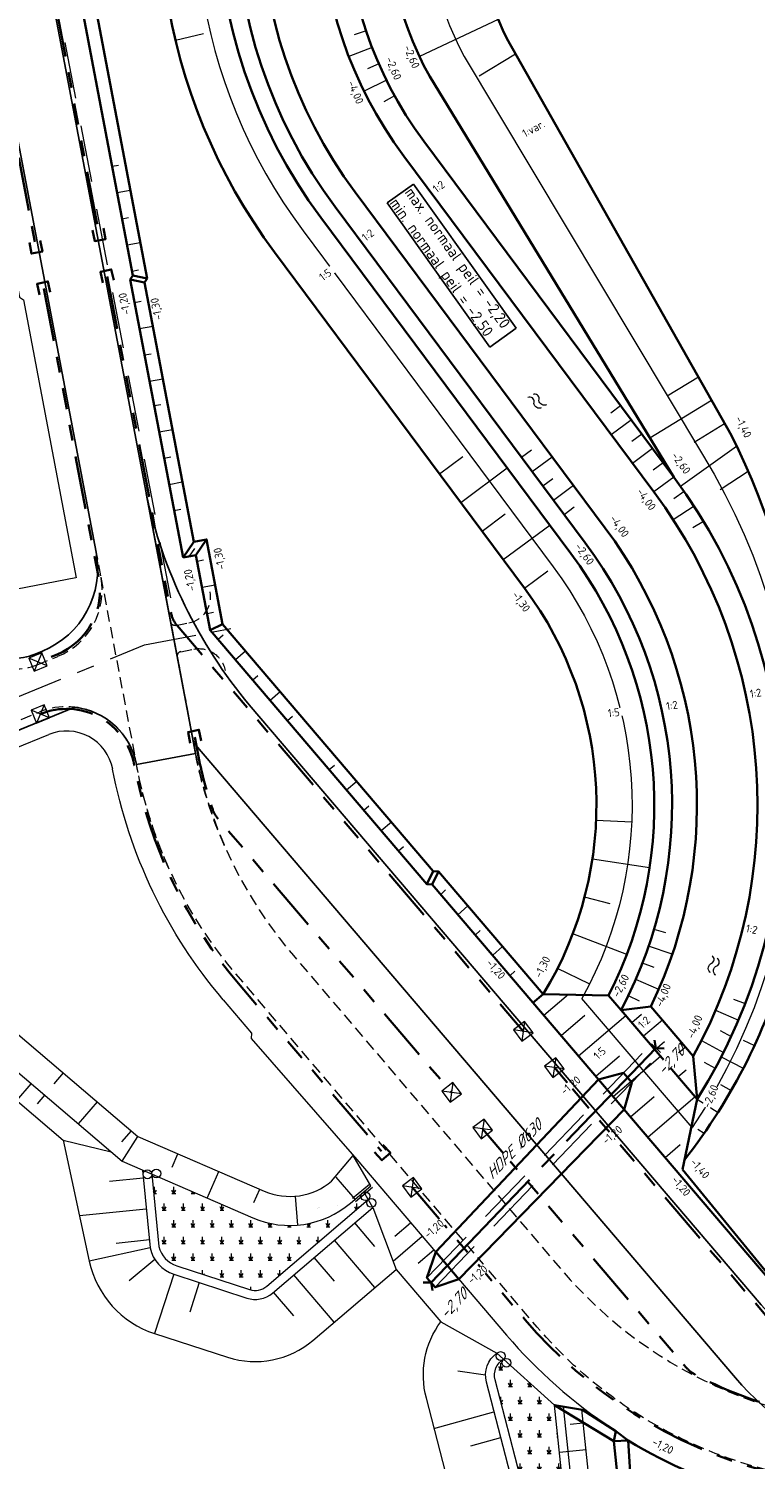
# Model space of a CAD drawing. Header units: metres. Extents: x 239845 to 242720, y 580286 to 584200.
# Tile 85 of 113: x 240429 to 240510, y 583540 to 583701. Entities that reach past the tile are written whole.
import ezdxf

# ---------------------------------------------------------------- set-up
doc = ezdxf.new("R2010")
doc.units = ezdxf.units.M
for name, pattern in [('AM-AS', [16, 10, -2, 2, -2]), ('DASHED', [19.05, 12.7, -6.35]), ('RI-DRAINAGE', [19.2, 6, -1.8, 1.8, -1.8, 2.4, -1.8, 1.8, -1.8]), ('RI-GWA_BETON', [22, 16, -2, 2, -2])]:
    doc.linetypes.add(name, pattern=pattern)
for name, color, linetype, lineweight, true_color in [('B-WA-RI-DRAINAGE_AFDEKKAP-G', 9, 'Continuous', 35, 0x808080), ('B-WA-RI-DRAINAGE_DRAIN_PP_100-G', 9, 'RI-DRAINAGE', 35, 0x808080), ('B-WE-GK-BESCHOEIING_DAMWAND_HOUT-G', 9, 'GK-BESCHOEIING', 18, 0x808080), ('B-WE-GK-BESCHOEIING_TYPE_3-G', 9, 'Continuous', 0, 0x808080), ('B-WE-GK-BESCHOEIING_TYPE_5-G', 9, 'Continuous', 18, 0x808080), ('B-WE-GR-RIET-A', 9, 'Continuous', 18, 0x808080), ('B-WE-GW-TALUD_ARCERING-G', 9, 'Continuous', 0, 0x808080), ('GBKN', 9, 'Continuous', 0, 0x808080)]:
    doc.layers.add(name, color=color, linetype=linetype, lineweight=lineweight, true_color=true_color)
for name, color, linetype, lineweight in [('B-WE-GW-GRONDWERK-G', 3, 'Continuous', 18), ('B-WE-GW-GRONDWERK_BODEM_MEER-G', 150, 'Continuous', 18), ('B-WE-GW-GRONDWERK_INSTEEK_SLEUF-G', 7, 'Continuous', 18), ('B-WE-GW-GRONDWERK_INSTEEK_TALUD-G', 70, 'Continuous', 18), ('B-WE-GW-HOOGTELIJN-180', 190, 'Continuous', 18), ('B-WE-GW-HOOGTELIJN-240', 74, 'Continuous', 18), ('B-WE-GW-HOOGTELIJN-260', 44, 'Continuous', 18), ('N-WE-AM_AS_WEG_FASE_1-G', 6, 'AM-AS', 18), ('N-WE-GW-GRONDWERK-G', 3, 'Continuous', 35), ('N-WE-GW-GRONDWERK_BODEM-G', 2, 'DASHED', 18), ('N-WE-GW-GRONDWERK_BODEM_MEER-G', 150, 'Continuous', 35), ('N-WE-GW-HOOGTELIJN-130', 222, 'Continuous', 35), ('N-WE-GW-HOOGTELIJN-140', 114, 'Continuous', 35), ('N-WE-GW-HOOGTELIJN-260', 44, 'Continuous', 35), ('N-WE-GW-SCHEIDING_GRONDSOORTEN-G', 4, 'Continuous', 18), ('N-WE-GW-TALUDARCERING_KORT-G', 90, 'Continuous', 18), ('N-WE-GW-TALUDARCERING_LANG-G', 60, 'Continuous', 13), ('N-WE-OG-TOPOGRAFIE-S @ 0.5', 7, 'Continuous', 18), ('N-WE-RI-HWA_TRANSPORTLEIDING_HDPE-G', 30, 'RI-GWA_BETON', 35), ('N-WE-VH-HELLING_KNIKLIJN-G', 30, 'Continuous', 35), ('N-XX-AL-HOOGTELABEL-T25-M', 7, 'Continuous', 25), ('T-WE-GR-MAAIVELD-G', 3, 'DASHED', 0), ('X-XX-AL-BOB_DUIKER-T25', 7, 'Continuous', 25), ('X-XX-AL-T25', 7, 'Continuous', 25)]:
    doc.layers.add(name, color=color, linetype=linetype, lineweight=lineweight)
doc.layers.add('WG-nw-vh-materiaalscheiding', color=7, linetype='Continuous')
doc.styles.add('NLCS-ISO-ANNOTATIVE-T25', font='NLCS-ISO.ttf', dxfattribs={"height": 2.5})
doc.styles.add('NLCS-ISO-ANNOTATIVE-T25-BOB', font='NLCS-ISO.ttf', dxfattribs={"oblique": 30, "height": 2.5})
doc.styles.add('NLCS-ISO-M1000-T25', font='NLCS-ISO.ttf', dxfattribs={"height": 2.5})
doc.linetypes.add('GK-BESCHOEIING', pattern='A,30,-5,[1,NLCS.shx,S=1,R=0,X=0,Y=0],-5', length=40)

# ---------------------------------------------------------------- blocks, each defined once
blk = doc.blocks.new('SOG-TOPOGRAFIE_WATER-SO')
at = {"flags": 128}
for points in [[(-1.91, 0.46), (-1.82, 0.6, -0.538831), (0.18, 0.63, 0.605168), (1.86, 0.83, -4.035705)], [(-2.28, -0.81), (-2.19, -0.67, -0.538831), (-0.18, -0.63, 0.605168), (1.49, -0.44, -4.035705)]]:
    blk.add_lwpolyline(points, format="xyb", dxfattribs=at)
blk = doc.blocks.new('Beeindiging drain')
for points in [[(1.57, 1.57), (-1.58, -1.58)], [(1.57, -1.58), (-1.58, 1.57)]]:
    blk.add_lwpolyline(points)
blk.add_lwpolyline([(-1.58, -1.58), (1.57, -1.58), (1.57, 1.57), (-1.58, 1.57)], close=True)

msp = doc.modelspace()

# ---------------------------------------------------------------- hatches: boundary and pattern name
at = {"layer": 'B-WE-GR-RIET-A'}
h = msp.add_hatch(dxfattribs=at)
h.set_pattern_fill('AGR-RIETLAND', color=256, scale=0.75, style=0, pattern_type=2)
h.set_pattern_definition([(0, (240450.244, 583564.049), (1.08253, 1.875), [0.43301, -1.73205]), (60, (240450.4605, 583564.049), (-1.08253, 1.875), [0.43301, -1.73205]), (90, (240450.4605, 583564.049), (-1.08253, 1.875), [0.75, -3]), (120, (240450.4605, 583564.049), (-2.16506, -4e-07), [0.43301, -1.73205])])
edge = h.paths.add_edge_path()
edge.add_line((240466.9, 583568.98), (240466.39, 583569.85))
edge.add_line((240466.39, 583569.85), (240464.9, 583568.58))
edge.add_arc((240458.09, 583576.57), 10.5, 246.5988, 310.4559, ccw=False)
edge.add_line((240453.92, 583566.94), (240442.57, 583571.84))
edge.add_line((240442.57, 583571.84), (240443.39, 583563.7))
edge.add_arc((240446.31, 583564.38), 3, 193.2286, 251.9779)
edge.add_line((240445.38, 583561.53), (240453.57, 583558.86))
edge.add_arc((240454.19, 583560.77), 2, 251.9779, 310.4559)
edge.add_line((240455.49, 583559.24), (240466.9, 583568.98))
h = msp.add_hatch(dxfattribs=at)
h.set_pattern_fill('AGR-RIETLAND', color=256, scale=0.75, style=0, pattern_type=2)
h.set_pattern_definition([(0, (240488.0742, 583531.081), (1.08253, 1.875), [0.43301, -1.73205]), (60, (240488.2907, 583531.081), (-1.08253, 1.875), [0.43301, -1.73205]), (90, (240488.2907, 583531.0809), (-1.08253, 1.875), [0.75, -3]), (120, (240488.2907, 583531.081), (-2.16506, -4e-07), [0.43301, -1.73205])])
edge = h.paths.add_edge_path()
edge.add_line((240487.82, 583545.89), (240482.12, 583551.04))
edge.add_arc((240483.08, 583549.29), 2, 118.8346, 195.9273)
edge.add_line((240481.16, 583548.74), (240491.83, 583507.43))
edge.add_line((240491.83, 583507.43), (240487.82, 583545.89))

# ---------------------------------------------------------------- linework, layer by layer
at = {"layer": 'B-WA-RI-DRAINAGE_AFDEKKAP-G', "flags": 128}
for points in [[(240437.17, 583678.14), (240437.4, 583676.91), (240436.18, 583676.68), (240435.94, 583677.91)], [(240430.06, 583676.75), (240430.29, 583675.53), (240429.06, 583675.29), (240428.83, 583676.52)], [(240437.08, 583672.01), (240436.81, 583673.23), (240438.03, 583673.5), (240438.3, 583672.28)], [(240429.96, 583670.66), (240429.69, 583671.88), (240430.91, 583672.15), (240431.18, 583670.93)], [(240446.91, 583620.28), (240446.65, 583621.51), (240447.87, 583621.77), (240448.13, 583620.54)], [(240468.55, 583575.15), (240469.38, 583574.22), (240468.44, 583573.39), (240467.61, 583574.32)]]:
    msp.add_lwpolyline(points, dxfattribs=at)
at = {"layer": 'B-WA-RI-DRAINAGE_DRAIN_PP_100-G', "flags": 128}
for points in [[(240408.92, 583759.92, -0.115055), (240417.15, 583741.34), (240427.56, 583686.55), (240429.56, 583676.01)], [(240437.57, 583672.71), (240444.75, 583634.89, 0.130306), (240445.42, 583633.5), (240484.31, 583587.89)], [(240430.44, 583671.36), (240436.61, 583638.94, -0.358847), (240431.95, 583630.25), (240429.8, 583629.38)], [(240430.06, 583623.54, -0.474545), (240440.62, 583617.81, 0.130306), (240452.5, 583593.03), (240468.38, 583574.41)], [(240447.41, 583620.93), (240447.74, 583619.17, 0.035515), (240449.43, 583612.81, 0.094355), (240449.98, 583611.83), (240476.26, 583581.02)], [(240487.8, 583583.81), (240520.86, 583545.04, 0.206613), (240522.99, 583543.99, 0.011859), (240525.19, 583543.93), (240538.57, 583544.73)], [(240479.74, 583576.93), (240502.66, 583550.06, 0.094355), (240503.54, 583549.35, 0.073185), (240516.26, 583544.82)], [(240471.83, 583570.36), (240484.49, 583555.51, 0.152561), (240511.56, 583538.47, 0.065389), (240525.41, 583536.68), (240539.38, 583537.52)]]:
    msp.add_lwpolyline(points, format="xyb", dxfattribs=at)
msp.add_lwpolyline([(240421, 583759.92), (240436.68, 583677.4)], dxfattribs=at)
at = {"layer": 'B-WE-GK-BESCHOEIING_DAMWAND_HOUT-G', "ltscale": 0.5, "flags": 128}
msp.add_lwpolyline([(240350.54, 583541.9), (240355.42, 583588.03), (240407.48, 583597.92, -0.227238), (240411.66, 583596.81), (240439.27, 583573.28), (240453.92, 583566.94, 0.286071), (240464.9, 583568.58), (240467.2, 583570.54)], format="xyb", dxfattribs=at)
msp.add_lwpolyline([(240350.54, 583541.9), (240355.42, 583588.03), (240407.48, 583597.92, -0.227238), (240411.66, 583596.81), (240439.27, 583573.28), (240453.92, 583566.94, 0.286071), (240464.9, 583568.58), (240467.2, 583570.54)], format="xyb", dxfattribs=at)
for points in [[(240465.13, 583569.14), (240467.04, 583570.72)], [(240465.13, 583569.14), (240467.04, 583570.72)], [(240467.37, 583570.34), (240465.45, 583568.74)], [(240467.37, 583570.34), (240465.45, 583568.74)]]:
    msp.add_lwpolyline(points, dxfattribs=at)
at = {"layer": 'B-WE-GK-BESCHOEIING_TYPE_3-G', "ltscale": 0.5}
msp.add_lwpolyline([(240493.5, 583501), (240488.84, 583545.72)], dxfattribs=at)
at = {"layer": 'B-WE-GK-BESCHOEIING_TYPE_5-G', "flags": 128}
for points in [[(240442.57, 583571.84), (240443.39, 583563.7, 0.262109), (240445.38, 583561.53), (240453.57, 583558.86, 0.260844), (240455.49, 583559.24), (240466.9, 583568.98)], [(240491.83, 583507.43), (240481.16, 583548.74, -0.349669), (240482.12, 583551.04)]]:
    msp.add_lwpolyline(points, format="xyb", dxfattribs=at)
at = {"layer": 'B-WE-GK-BESCHOEIING_TYPE_5-G'}
for centre in [(240442.1, 583571.81), (240443.09, 583571.91), (240466.58, 583569.36), (240467.24, 583568.61), (240481.77, 583551.39), (240482.42, 583550.64)]:
    msp.add_circle(centre, 0.5, dxfattribs=at)
at = {"layer": 'B-WE-GW-GRONDWERK-G', "flags": 128}
for points in [[(240439.26, 583573.28), (240441.01, 583576.07)], [(240432.61, 583575.67), (240438.01, 583574.35)], [(240467.2, 583570.54), (240465.22, 583573.93)], [(240467.42, 583568.1), (240466.39, 583569.85)], [(240467.42, 583568.1), (240470.04, 583561.14)], [(240442.4, 583563.54), (240435.56, 583562.06)]]:
    msp.add_lwpolyline(points, dxfattribs=at)
at = {"layer": 'B-WE-GW-GRONDWERK_BODEM_MEER-G', "flags": 128}
for points in [[(240371.86, 583588.61), (240407.95, 583595.46, -0.227238), (240410.04, 583594.91), (240432.61, 583575.67)], [(240432.61, 583575.67), (240435.56, 583562.06, 0.266826), (240442.9, 583553.92), (240451.1, 583551.26, 0.260844), (240460.68, 583553.16), (240470.04, 583561.14)]]:
    msp.add_lwpolyline(points, format="xyb", dxfattribs=at)
at = {"layer": 'B-WE-GW-GRONDWERK_INSTEEK_SLEUF-G'}
msp.add_line((240450.61, 583591.42), (240453.8, 583587.68), dxfattribs=at)
at = {"layer": 'B-WE-GW-GRONDWERK_INSTEEK_SLEUF-G', "flags": 128}
for points in [[(240415.83, 583732.95), (240427.72, 583670.39), (240428.16, 583670.09), (240434.1, 583638.85)], [(240447.54, 583641.4), (240446.09, 583641.13)], [(240434.04, 583638.84), (240425.11, 583637.14)], [(240393.6, 583606), (240419.27, 583616.53), (240419.64, 583616.68), (240419.75, 583616.63), (240427.17, 583619.67), (240431.01, 583621.24)], [(240453.8, 583587.68), (240453.75, 583587.07), (240465.61, 583573.48)], [(240496.08, 583541.91), (240494.33, 583543.25)]]:
    msp.add_lwpolyline(points, dxfattribs=at)
at = {"layer": 'B-WE-GW-GRONDWERK_INSTEEK_SLEUF-G'}
msp.add_arc((240433.01, 583616.37), 5.27, 10.7592, 112.305, dxfattribs=at)
at = {"layer": 'B-WE-GW-GRONDWERK_INSTEEK_SLEUF-G', "extrusion": (0, 0, -1)}
msp.add_arc((-240493.3, 583627.83), 56.1, 319.5441, 349.2408, dxfattribs=at)
at = {"layer": 'B-WE-GW-GRONDWERK_INSTEEK_TALUD-G', "flags": 128}
msp.add_lwpolyline([(240413.77, 583599.29), (240441.01, 583576.07), (240455.21, 583569.93, 0.286071), (240462.78, 583571.06), (240465.22, 583573.93)], format="xyb", dxfattribs=at)
at = {"layer": 'B-WE-GW-HOOGTELIJN-180'}
msp.add_lwpolyline([(240495.46, 583501.55), (240490.89, 583545.39)], dxfattribs=at)
at = {"layer": 'B-WE-GW-HOOGTELIJN-240'}
msp.add_lwpolyline([(240492.53, 583500.73), (240487.82, 583545.89)], dxfattribs=at)
at = {"layer": 'B-WE-GW-HOOGTELIJN-260'}
for points in [[(240441.52, 583572.3), (240442.4, 583563.54, 0.266826), (240445.07, 583560.58), (240453.26, 583557.91, 0.260844), (240456.14, 583558.48), (240467.42, 583568.1)], [(240492.53, 583500.73), (240480.19, 583548.48, -0.316901), (240481.35, 583551.73)]]:
    msp.add_lwpolyline(points, format="xyb", dxfattribs=at)
at = {"layer": 'B-WE-GW-TALUD_ARCERING-G'}
for points in [[(240432.64, 583583.21), (240431.58, 583581.97)], [(240427.41, 583580.1), (240429.03, 583582)], [(240429.74, 583579.75), (240430.55, 583580.7)], [(240436.44, 583579.97), (240434.33, 583577.49)], [(240440.25, 583576.72), (240439.19, 583575.48)], [(240444.88, 583572.62), (240445.52, 583574.12)], [(240441.6, 583571.4), (240437.85, 583571.01)], [(240448.82, 583569.14), (240450.11, 583572.13)], [(240465.41, 583569.02), (240463.3, 583571.5)], [(240454.05, 583568.65), (240454.7, 583570.15)], [(240459, 583566.11), (240458.72, 583569.36)], [(240441.96, 583567.92), (240434.46, 583567.14)], [(240467.65, 583563.7), (240465.38, 583566.37)], [(240469.9, 583564.87), (240471.66, 583566.38)], [(240469.69, 583562.07), (240472.96, 583564.86)], [(240442.32, 583564.44), (240438.58, 583564.05)], [(240467.64, 583559.09), (240463.1, 583564.42)], [(240472.49, 583561.83), (240474.26, 583563.34)], [(240442.94, 583562.23), (240440.05, 583559.84)], [(240463.09, 583559.81), (240460.82, 583562.47)], [(240445.07, 583560.58), (240442.9, 583553.92)], [(240463.08, 583555.2), (240458.53, 583560.53)], [(240447.92, 583559.65), (240446.84, 583556.32)], [(240458.52, 583555.92), (240456.25, 583558.58)], [(240476.97, 583549.74), (240480.08, 583549.29)], [(240474.25, 583543.25), (240480.99, 583545.14)], [(240491.05, 583543.84), (240489.56, 583543.69)], [(240478.43, 583541.3), (240481.8, 583542.25)], [(240491.36, 583540.86), (240488.38, 583540.55)]]:
    msp.add_lwpolyline(points, dxfattribs=at)
at = {"layer": 'N-WE-AM_AS_WEG_FASE_1-G', "flags": 128}
msp.add_lwpolyline([(240346.75, 583601.14), (240381.53, 583607.75, 0.050421), (240391.65, 583610.75), (240441.75, 583631.3), (240452.43, 583633.33)], format="xyb", dxfattribs=at)
at = {"layer": 'N-WE-GW-GRONDWERK-G', "flags": 128}
for points in [[(240423.61, 583761.5), (240440.46, 583672.81), (240440.16, 583672.37), (240446.09, 583641.13)], [(240442.05, 583672.48), (240440.46, 583672.81)], [(240440.16, 583672.37), (240441.75, 583672.04)], [(240447.29, 583642.88), (240446.09, 583641.13)], [(240447.54, 583641.4), (240448.73, 583643.16)], [(240447.54, 583641.4), (240446.09, 583641.13)], [(240447.54, 583641.4), (240449.14, 583632.96)], [(240450.54, 583633.64), (240449.14, 583632.96)], [(240505.6, 583567.42), (240474.07, 583604.39), (240473.46, 583604.44), (240449.14, 583632.96)], [(240474.2, 583605.89), (240473.46, 583604.44)], [(240474.07, 583604.39), (240474.8, 583605.84)], [(240493.9, 583591.92), (240486.55, 583592.07)], [(240495.3, 583590.28), (240498.64, 583590.67)], [(240503.41, 583585.09), (240503.83, 583580.28)], [(240477.08, 583560.03), (240474.41, 583559.12), (240473.49, 583560.19), (240474.47, 583563.09), (240492.77, 583582.46)], [(240495.64, 583579.09), (240496.49, 583582.14), (240495.57, 583583.21), (240492.77, 583582.46)], [(240503.83, 583580.28), (240502.18, 583572.36)], [(240477.08, 583560.03), (240495.64, 583579.09)], [(240505.6, 583567.42), (240520.69, 583549.72)], [(240474.47, 583563.09), (240477.08, 583560.03)], [(240496.08, 583541.91), (240494.48, 583541.82), (240487.82, 583545.89), (240490.95, 583545.35), (240494.71, 583542.95)], [(240494.48, 583541.82), (240494.71, 583542.96)]]:
    msp.add_lwpolyline(points, dxfattribs=at)
msp.add_lwpolyline([(240536.16, 583534.46), (240525.5, 583534.11, -0.020705), (240518.57, 583534.17, -0.034998), (240510.81, 583535.66, -0.071118), (240496.08, 583541.91), (240494.71, 583542.96)], format="xyb", dxfattribs=at)
at = {"layer": 'N-WE-GW-GRONDWERK_BODEM-G', "ltscale": 0.5}
msp.add_line((240420.38, 583764.49), (240445.14, 583634.22), dxfattribs=at)
at = {"layer": 'N-WE-GW-GRONDWERK_BODEM-G', "ltscale": 0.5, "flags": 128}
for points in [[(240473.49, 583560.19), (240498.71, 583586.48)], [(240474.41, 583559.12), (240499.72, 583585.51)]]:
    msp.add_lwpolyline(points, dxfattribs=at)
at = {"layer": 'N-WE-GW-GRONDWERK_BODEM_MEER-G', "flags": 128}
for points in [[(240804.02, 583795.83, -0.120349), (240762.7, 583796.75), (240746.85, 583801, 0.255093), (240678.97, 583784.55), (240651.17, 583759.31, -0.2629), (240591.6, 583745.79), (240524.13, 583766, 0.722098), (240465.43, 583682.19), (240493.52, 583644.44, -0.279322), (240498.64, 583590.67), (240503.41, 583585.09)], [(240802.07, 583788.5, -0.110932), (240760.94, 583790.18), (240745.09, 583794.43, 0.255093), (240683.54, 583779.52), (240655.74, 583754.27, -0.2629), (240589.65, 583739.28), (240522.18, 583759.49, 0.722098), (240470.88, 583686.25), (240498.98, 583648.5, -0.292952), (240503.41, 583585.09)]]:
    msp.add_lwpolyline(points, format="xyb", dxfattribs=at)
at = {"layer": 'N-WE-GW-HOOGTELIJN-130', "flags": 128}
for points in [[(240486.55, 583592.07), (240474.8, 583605.84), (240474.2, 583605.89), (240450.54, 583633.63), (240448.73, 583643.16), (240447.29, 583642.88), (240441.75, 583672.04), (240442.05, 583672.48), (240425.08, 583761.78, 0.00002), (240424.42, 583765.25, 0.095128), (240420.53, 583775.35, 0.041021), (240417.65, 583779.25, 0.041021)], [(240493.1, 583777.69, 0.53645), (240456.36, 583675.45), (240484.46, 583637.69, -0.306036), (240486.55, 583592.07)]]:
    msp.add_lwpolyline(points, format="xyb", dxfattribs=at)
msp.add_lwpolyline([(240486.55, 583592.07), (240485.4, 583591.1)], dxfattribs=at)
at = {"layer": 'N-WE-GW-HOOGTELIJN-140'}
msp.add_lwpolyline([(240498.57, 583502.57), (240494.48, 583541.82)], dxfattribs=at)
at = {"layer": 'N-WE-GW-HOOGTELIJN-260'}
for points in [[(240802.06, 583800.32), (240802.54, 583808.22), (240812.03, 583844.07), (240820.2, 583895.23), (240823.74, 583895.23), (240815.46, 583843.34), (240806.02, 583807.66), (240805.63, 583801.28, -0.335435), (240803.28, 583798.54, -0.119915), (240763.43, 583799.46), (240747.57, 583803.71, 0.255093), (240677.09, 583786.63), (240649.29, 583761.38, -0.2629), (240592.41, 583748.47), (240524.94, 583768.69, 0.722098), (240463.18, 583680.52), (240491.28, 583642.77, -0.289276), (240495.3, 583590.28)], [(240802.06, 583800.32, -0.117445), (240763.94, 583801.39), (240748.09, 583805.64, 0.255093), (240675.74, 583788.11), (240647.94, 583762.86, -0.2629), (240592.98, 583750.39), (240525.51, 583770.6, 0.722098), (240461.57, 583679.33), (240489.67, 583641.57, -0.284716), (240493.9, 583591.92)], [(240800.67, 583785.42, -0.1059), (240760.22, 583787.48), (240744.36, 583791.73, 0.255093), (240685.42, 583777.45), (240657.62, 583752.2, -0.2629), (240588.85, 583736.6), (240521.38, 583756.81, 0.722098), (240473.13, 583687.92), (240501.22, 583650.17, -0.310717), (240503.83, 583580.28)]]:
    msp.add_lwpolyline(points, format="xyb", dxfattribs=at)
for points in [[(240495.3, 583590.28), (240493.9, 583591.92)], [(240495.3, 583590.28), (240503.83, 583580.28)]]:
    msp.add_lwpolyline(points, dxfattribs=at)
at = {"layer": 'N-WE-GW-SCHEIDING_GRONDSOORTEN-G', "flags": 128}
for points in [[(240799.84, 583802.43, -0.111895), (240764.59, 583803.8), (240748.74, 583808.05, 0.255093), (240674.06, 583789.96), (240646.26, 583764.71, -0.2629), (240593.7, 583752.79), (240526.23, 583773, 0.084922), (240505.74, 583775.5), (240494.06, 583773.8, 0.53645), (240459.57, 583677.84), (240487.67, 583640.08, -0.294721), (240490.9, 583591.59)], [(240648.16, 583743.76, -0.190444), (240594.81, 583733.89), (240516.27, 583748.84, 0.643884), (240477.69, 583697.44), (240504.43, 583652.7, -0.292681), (240503.28, 583577.07)]]:
    msp.add_lwpolyline(points, format="xyb", dxfattribs=at)
msp.add_lwpolyline([(240503.28, 583577.07), (240490.9, 583591.59)], dxfattribs=at)
at = {"layer": 'N-WE-GW-TALUDARCERING_KORT-G'}
for points in [[(240445.24, 583699.26), (240448.4, 583700.01)], [(240466.65, 583700.32), (240465.32, 583699.88)], [(240468.09, 583696.6), (240466.81, 583696.03)], [(240483.45, 583697.69), (240479.37, 583695.21)], [(240469.86, 583693.01), (240468.63, 583692.34)], [(240438.13, 583685.09), (240438.86, 583685.23)], [(240439.25, 583679.2), (240439.98, 583679.34)], [(240440.37, 583673.3), (240441.1, 583673.44)], [(240441.39, 583669.9), (240440.65, 583669.76)], [(240442.51, 583664), (240441.77, 583663.86)], [(240500.49, 583659.3), (240503.98, 583661.42)], [(240443.59, 583658.3), (240442.86, 583658.16)], [(240495.25, 583658.19), (240494.13, 583657.36)], [(240497.64, 583654.98), (240496.52, 583654.15)], [(240503.51, 583654.11), (240506.92, 583656.19)], [(240484.11, 583652.39), (240485.23, 583653.23)], [(240444.71, 583652.4), (240443.98, 583652.26)], [(240474.9, 583650.53), (240477.51, 583652.47)], [(240500.03, 583651.77), (240498.91, 583650.94)], [(240486.5, 583649.18), (240487.62, 583650.02)], [(240506.44, 583648.79), (240509.58, 583650.83)], [(240502.39, 583648.54), (240501.24, 583647.74)], [(240488.89, 583645.97), (240490.01, 583646.81)], [(240445.83, 583646.51), (240445.1, 583646.37)], [(240479.68, 583644.11), (240482.29, 583646.05)], [(240504.56, 583645.19), (240503.36, 583644.47)], [(240446.82, 583641.27), (240447.41, 583642.14)], [(240447.67, 583640.73), (240448.4, 583640.87)], [(240484.46, 583637.69), (240487.06, 583639.63)], [(240448.79, 583634.84), (240449.52, 583634.98)], [(240450.6, 583632.4), (240450.03, 583631.92)], [(240454.5, 583627.84), (240453.92, 583627.35)], [(240458.39, 583623.27), (240457.82, 583622.79)], [(240463.09, 583617.76), (240462.52, 583617.28)], [(240466.98, 583613.2), (240466.41, 583612.71)], [(240496.5, 583611.39), (240492.49, 583611.56)], [(240470.87, 583608.63), (240470.3, 583608.15)], [(240475.04, 583603.28), (240475.59, 583603.78)], [(240494.09, 583602.22), (240491.19, 583602.98)], [(240478.93, 583598.72), (240479.48, 583599.21)], [(240500.34, 583598.95), (240499, 583599.34)], [(240499.02, 583595.05), (240497.71, 583595.56)], [(240482.83, 583594.15), (240483.38, 583594.64)], [(240491.73, 583593.22), (240488.14, 583594.94)], [(240497.38, 583591.28), (240496.12, 583591.89)], [(240507.94, 583591.51), (240509.24, 583591)], [(240491.24, 583589.65), (240488.57, 583587.38)], [(240497.58, 583589.77), (240496.51, 583588.86)], [(240506.44, 583587.99), (240507.67, 583587.32)], [(240500.17, 583586.72), (240499.11, 583585.82)], [(240509.01, 583586.88), (240510.28, 583586.3)], [(240495.13, 583585.09), (240492.47, 583582.82)], [(240504.64, 583584.42), (240505.87, 583583.74)], [(240502.59, 583583.53), (240501.7, 583582.77)], [(240506.45, 583581.93), (240507.67, 583581.23)], [(240499.02, 583580.52), (240496.36, 583578.25)], [(240503.92, 583576.88), (240504.63, 583576.44)], [(240501.95, 583575.13), (240500.25, 583573.68)]]:
    msp.add_lwpolyline(points, dxfattribs=at)
at = {"layer": 'N-WE-GW-TALUDARCERING_LANG-G'}
for points in [[(240481.48, 583701.6), (240472.64, 583697.45)], [(240467.33, 583698.44), (240464.72, 583697.44)], [(240468.93, 583694.78), (240466.42, 583693.55)], [(240438.69, 583682.14), (240440.16, 583682.42)], [(240439.81, 583676.25), (240441.28, 583676.53)], [(240442.69, 583667.09), (240441.21, 583666.81)], [(240443.81, 583661.19), (240442.33, 583660.91)], [(240498.53, 583654.59), (240505.46, 583658.81)], [(240496.45, 583656.59), (240494.2, 583654.92)], [(240444.89, 583655.49), (240443.42, 583655.21)], [(240498.83, 583653.38), (240496.59, 583651.71)], [(240501.96, 583649.15), (240508.28, 583653.66)], [(240485.31, 583650.79), (240487.55, 583652.46)], [(240477.29, 583647.32), (240482.51, 583651.2)], [(240501.22, 583650.17), (240498.98, 583648.5)], [(240446.01, 583649.59), (240444.54, 583649.31)], [(240487.69, 583647.58), (240489.94, 583649.25)], [(240503.5, 583646.89), (240501.15, 583645.37)], [(240482.07, 583640.9), (240487.28, 583644.78)], [(240448.23, 583637.78), (240449.7, 583638.06)], [(240453.12, 583630.61), (240451.98, 583629.63)], [(240457.01, 583626.04), (240455.87, 583625.07)], [(240465.6, 583615.97), (240464.46, 583614.99)], [(240469.5, 583611.4), (240468.36, 583610.43)], [(240498.49, 583606.27), (240492.07, 583607.24)], [(240476.97, 583600.99), (240478.09, 583601.99)], [(240495.94, 583596.53), (240489.86, 583598.84)], [(240480.88, 583596.43), (240481.98, 583597.42)], [(240501.04, 583596.54), (240498.39, 583597.44)], [(240499.52, 583592.59), (240496.95, 583593.71)], [(240489.38, 583592.01), (240486.63, 583589.66)], [(240495.85, 583589.64), (240490.52, 583585.1)], [(240499.94, 583589.15), (240497.81, 583587.34)], [(240505.91, 583590.25), (240508.49, 583589.15)], [(240502.53, 583586.11), (240500.41, 583584.29)], [(240504.34, 583586.86), (240506.8, 583585.51)], [(240499.74, 583585.07), (240494.41, 583580.53)], [(240506.54, 583585.01), (240509.03, 583583.73)], [(240503.63, 583580.51), (240498.31, 583575.97)], [(240503.83, 583580.28), (240506.19, 583578.78)]]:
    msp.add_lwpolyline(points, dxfattribs=at)
at = {"layer": 'N-WE-RI-HWA_TRANSPORTLEIDING_HDPE-G', "flags": 128}
for points in [[(240473.95, 583559.66), (240499.22, 583586)], [(240499.22, 583586), (240499.05, 583586.88)], [(240499.22, 583586), (240500.12, 583585.97)], [(240473.95, 583559.66), (240473.05, 583559.68)], [(240473.95, 583559.66), (240474.12, 583558.77)]]:
    msp.add_lwpolyline(points, dxfattribs=at)
at = {"layer": 'N-WE-VH-HELLING_KNIKLIJN-G', "flags": 128}
msp.add_lwpolyline([(240496.08, 583541.91), (240498.57, 583502.57)], dxfattribs=at)
at = {"layer": 'T-WE-GR-MAAIVELD-G', "ltscale": 0.1}
for p, q in [((240419.89, 583764.4), (240444.69, 583633.9)), ((240419.89, 583764.4), (240444.69, 583633.9)), ((240417.39, 583741.38), (240436.86, 583638.92)), ((240417.39, 583741.38), (240436.86, 583638.92)), ((240436.86, 583638.92), (240440.86, 583617.86)), ((240444.69, 583633.9), (240445.44, 583629.97)), ((240445.27, 583633.5), (240446.75, 583633.78)), ((240445.83, 583630.55), (240447.31, 583630.83)), ((240429.7, 583629.06), (240432.04, 583630.02)), ((240445.44, 583629.97), (240447.5, 583619.12)), ((240445.44, 583629.97), (240447.5, 583619.12)), ((240426.13, 583622.19), (240429.97, 583623.77))]:
    msp.add_line(p, q, dxfattribs=at)
at = {"layer": 'T-WE-GR-MAAIVELD-G', "ltscale": 0.1, "flags": 128}
msp.add_lwpolyline([(240613.83, 583537.05, 0.414214), (240607.44, 583542.63), (240584.75, 583541.09, 0.414214), (240579.64, 583535.23), (240581.53, 583507.29), (240575.54, 583506.89), (240573.65, 583534.82, 0.414214), (240567.79, 583539.94), (240527.32, 583537.2, -0.237411), (240485.89, 583554.64), (240452.01, 583594.37, -0.130306), (240440.94, 583617.48), (240440.86, 583617.86)], format="xyb", dxfattribs=at)
at = {"layer": 'T-WE-GR-MAAIVELD-G', "ltscale": 0.1}
for centre, radius, start, end in [((240429, 583637.43), 8, 292.305, 10.7592), ((240429, 583637.43), 8, 292.305, 10.7592), ((240446.19, 583636.73), 3, 280.7592, 10.7592), ((240427.42, 583634.61), 6, 190.7592, 292.305), ((240445.93, 583630.06), 0.5, 100.7592, 190.7592), ((240433.01, 583616.37), 8, 10.7592, 112.305), ((240433.01, 583616.37), 8, 10.7592, 112.305)]:
    msp.add_arc(centre, radius, start, end, dxfattribs=at)
at = {"layer": 'T-WE-GR-MAAIVELD-G', "ltscale": 0.1, "extrusion": (0, 0, -1)}
for centre, radius, start, end in [((-240445.18, 583633.99), 0.5, 259.2408, 349.2408), ((-240447.87, 583627.89), 3, 79.2408, 169.2408), ((-240493.3, 583627.83), 53.38, 336.2661, 349.2408), ((-240493.3, 583627.83), 46.63, 335.8178, 349.2408)]:
    msp.add_arc(centre, radius, start, end, dxfattribs=at)
at = {"layer": 'WG-nw-vh-materiaalscheiding', "ltscale": 2.5}
msp.add_lwpolyline([(240421.3, 583634.7, 0.474545), (240429.47, 583630.27), (240430.3, 583630.61, 0.356351), (240436.33, 583641.73), (240417.39, 583741.38, 0.360223)], format="xyb", dxfattribs=at)

# ---------------------------------------------------------------- block references
at = {"layer": 'GBKN'}
for p, xscale, yscale, zscale, rotation in [((240429.8, 583629.38), 0.4999999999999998, 0.4999999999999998, 0.4999999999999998, 22.11870486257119), ((240430.06, 583623.54), 0.4999999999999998, 0.4999999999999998, 0.4999999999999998, 22.11870486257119), ((240484.31, 583587.89), 0.4999999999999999, 0.4999999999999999, 0.4999999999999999, 37.22944874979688), ((240487.8, 583583.81), 0.4999999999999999, 0.4999999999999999, 0.4999999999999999, 37.22944874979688), ((240476.26, 583581.02), 0.4999999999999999, 0.4999999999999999, 0.4999999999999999, 37.22944874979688), ((240471.83, 583570.36), 0.4999999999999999, 0.4999999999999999, 0.4999999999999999, 37.22944874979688)]:
    msp.add_blockref('Beeindiging drain', p, dxfattribs=dict(at, xscale=xscale, yscale=yscale, zscale=zscale, rotation=rotation))
at = {"layer": 'N-WE-OG-TOPOGRAFIE-S @ 0.5'}
for p, xscale, yscale, zscale, rotation in [((240485.8, 583658.77), 0.4999999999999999, 0.4999999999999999, 0.4999999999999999, 136.5523952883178), ((240505.75, 583595.38), 0.5, 0.5, 0.5, 79.04783481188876)]:
    msp.add_blockref('SOG-TOPOGRAFIE_WATER-SO', p, dxfattribs=dict(at, xscale=xscale, yscale=yscale, zscale=zscale, rotation=rotation))

# ---------------------------------------------------------------- next in the draw order: texts
at = {"layer": 'N-XX-AL-HOOGTELABEL-T25-M', "char_height": 0.9, "attachment_point": 1, "style": 'NLCS-ISO-M1000-T25', "bg_fill": 3, "box_fill_scale": 1, "bg_fill_color": 256, "bg_fill_transparency": 0}
for s, width, insert, rotation in [('-2,60', 2.6072, (240469.66, 583697.51), 292.6993), ('-4,00', 2.6072, (240465.38, 583694.83), 292.6993), ('1:var.', 1.9718, (240484.08, 583689.1), 28.3653), ('1:5', 2.6072, (240461.27, 583672.87), 36.6314), ('-1,20', 2.6072, (240439.28, 583668.33), 100.7728), ('-1,30', 2.6072, (240442.87, 583667.75), 100.7728), ('-1,40', 2.6072, (240508.88, 583657.15), 296.6867), ('-2,60', 2.6072, (240501.63, 583653.1), 305.5794), ('-4,00', 2.6072, (240494.7, 583646.02), 305.5794), ('-1,30', 2.6072, (240449.96, 583639.67), 101.0037), ('-2,60', 2.6072, (240490.79, 583642.88), 305.5794), ('-1,20', 2.6072, (240446.62, 583637.28), 100.7728), ('-1,30', 2.6072, (240483.71, 583637.46), 305.5794), ('1:2', 1.9536, (240509.7, 583626.23), 8.901), ('1:5', 2.6072, (240493.76, 583624.07), 6.7885), ('1:2', 1.9536, (240500.3, 583624.85), 8.901), ('-1,20', 2.6072, (240499.1, 583542.26), 332.5142)]:
    msp.add_mtext_dynamic_manual_height_columns(s, width=width, gutter_width=6.25, heights=[0], dxfattribs=dict(at, insert=insert, rotation=rotation))
at = {"layer": 'X-XX-AL-BOB_DUIKER-T25', "ltscale": 0.5, "char_height": 1.25, "width": 2.6072, "attachment_point": 5, "rotation": 47.0937, "style": 'NLCS-ISO-ANNOTATIVE-T25-BOB', "bg_fill": 3, "box_fill_scale": 1, "bg_fill_color": 256, "bg_fill_transparency": 0}
for insert in [(240500.92, 583584.45), (240476.51, 583557.08)]:
    msp.add_mtext('-2,70', dxfattribs=dict(at, insert=insert))
at = {"layer": 'X-XX-AL-T25', "insert": (240471.95, 583682.88), "char_height": 1.25, "width": 19.5839, "attachment_point": 1, "rotation": 305.4625, "style": 'NLCS-ISO-ANNOTATIVE-T25', "bg_fill": 19, "box_fill_scale": 1.125, "bg_fill_color": 256, "bg_fill_transparency": 0}
msp.add_mtext('max. normaal peil = -2,20\\Pmin. normaal peil = -2,50', dxfattribs=at)
at = {"layer": 'X-XX-AL-T25', "ltscale": 0.5, "insert": (240483.21, 583574.57, 6.27), "char_height": 1.25, "attachment_point": 5, "rotation": 46.307, "style": 'NLCS-ISO-ANNOTATIVE-T25-BOB', "bg_fill": 3, "box_fill_scale": 1, "bg_fill_color": 256, "bg_fill_transparency": 0}
msp.add_mtext('\\A1;HDPE %%C630', dxfattribs=at)

# ---------------------------------------------------------------- next in the draw order: linework, layer by layer
at = {"layer": 'B-WE-GW-GRONDWERK-G', "flags": 128}
msp.add_lwpolyline([(240475.06, 583555.25), (240481.35, 583551.73), (240487.82, 583545.89), (240490.89, 583545.39), (240494.33, 583543.25)], dxfattribs=at)
at = {"layer": 'B-WE-GW-GRONDWERK_BODEM_MEER-G', "flags": 128}
msp.add_lwpolyline([(240470.04, 583561.14), (240475.06, 583555.25)], dxfattribs=at)
msp.add_lwpolyline([(240484.54, 583503.68), (240473.43, 583546.68, -0.229684), (240475.06, 583555.25, -0.229684)], format="xyb", dxfattribs=at)
at = {"layer": 'B-WE-GW-GRONDWERK_INSTEEK_SLEUF-G', "flags": 128}
for points in [[(240423.61, 583761.5), (240440.46, 583672.81), (240440.16, 583672.37), (240446.09, 583641.13)], [(240447.54, 583641.4), (240449.14, 583632.96)]]:
    msp.add_lwpolyline(points, dxfattribs=at)
at = {"layer": 'B-WE-GW-GRONDWERK_INSTEEK_SLEUF-G'}
msp.add_arc((240525.3, 583590.31), 56.53, 238.8811, 255.1528, dxfattribs=at)
at = {"layer": 'N-WE-GW-GRONDWERK_BODEM-G', "ltscale": 0.5, "flags": 128}
msp.add_lwpolyline([(240498.71, 583586.48), (240499.72, 583585.51)], dxfattribs=at)
at = {"layer": 'T-WE-GR-MAAIVELD-G', "ltscale": 0.1, "flags": 128}
msp.add_lwpolyline([(240447.5, 583619.12), (240447.51, 583619.06, 0.011661), (240448.02, 583616.78), (240448.16, 583616.17), (240448.42, 583615.27, 0.005032), (240448.7, 583614.3, 0.103128), (240458.5, 583596.4), (240488.61, 583561.09, 0.237411), (240530.04, 583543.64), (240540.62, 583544.36), (240540.87, 583544.38), (240613.46, 583549.3), (240620.94, 583549.81), (240698.82, 583555.08), (240717.18, 583556.33), (240723.66, 583556.73), (240726.39, 583556.86, 0.018733), (240726.67, 583556.88, -0.006057), (240738.93, 583557.33, 0.029533), (240739.53, 583557.31), (240747.37, 583557.47), (240760.09, 583557.41, -0.00148), (240763.09, 583557.35, -0.030904), (240825.42, 583552.06), (240828.1, 583551.65, 0.413187), (240834.93, 583556.66), (240835.66, 583561.4)], format="xyb", dxfattribs=at)
at = {"layer": 'WG-nw-vh-materiaalscheiding', "ltscale": 2.5}
msp.add_lwpolyline([(240419.89, 583764.4), (240445.87, 583627.69), (240447.5, 583619.12), (240440.86, 583617.86, 0.327772), (240433.93, 583624.31), (240392.98, 583607.52, -0.050421)], format="xyb", dxfattribs=at)

# ---------------------------------------------------------------- next in the draw order: block references
at = {"layer": 'GBKN', "xscale": 0.4999999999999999, "yscale": 0.4999999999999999, "zscale": 0.4999999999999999, "rotation": 37.22944874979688}
msp.add_blockref('Beeindiging drain', (240479.75, 583576.92), dxfattribs=at)

# ---------------------------------------------------------------- next in the draw order: texts
at = {"layer": 'N-XX-AL-HOOGTELABEL-T25-M', "char_height": 0.9, "attachment_point": 1, "style": 'NLCS-ISO-M1000-T25', "bg_fill": 3, "box_fill_scale": 1, "bg_fill_color": 256, "bg_fill_transparency": 0}
for s, width, insert, rotation in [('-2,60', 2.6072, (240471.69, 583698.81), 292.6993), ('1:2', 1.9718, (240474.03, 583682.78), 36.6314), ('1:2', 1.9718, (240466.07, 583677.34), 36.6314), ('-4,00', 2.6072, (240497.72, 583649.04), 305.5794)]:
    msp.add_mtext_dynamic_manual_height_columns(s, width=width, gutter_width=6.25, heights=[0], dxfattribs=dict(at, insert=insert, rotation=rotation))

# ---------------------------------------------------------------- next in the draw order: linework, layer by layer
at = {"layer": 'N-WE-GW-HOOGTELIJN-260'}
msp.add_lwpolyline([(240588.85, 583736.6), (240517.26, 583753.23, 0.645081), (240473.8, 583695.18), (240501.22, 583650.17)], format="xyb", dxfattribs=at)

# ---------------------------------------------------------------- next in the draw order: texts
at = {"layer": 'N-XX-AL-HOOGTELABEL-T25-M', "char_height": 0.9, "attachment_point": 1, "style": 'NLCS-ISO-M1000-T25', "bg_fill": 3, "box_fill_scale": 1, "bg_fill_color": 256, "bg_fill_transparency": 0}
for s, width, insert, rotation in [('1:2', 1.9536, (240509.43, 583599.93), 348.2754), ('-1,20', 2.6072, (240480.77, 583596.11), 310.6818), ('-1,30', 2.6072, (240485.47, 583594.21), 62.9753), ('-2,60', 2.6072, (240494.24, 583592.03), 62.9753), ('1:2', 1.8779, (240497.1, 583588.78), 43.0045), ('-4,00', 2.6072, (240502.61, 583587.33), 67.3359), ('1:5', 1.8779, (240492.1, 583585.31), 43.0045), ('-1,20', 2.6072, (240488.37, 583581.37), 39.8615), ('-2,60', 2.6072, (240504.41, 583579.52), 67.3359), ('-1,20', 2.6072, (240493.06, 583575.8), 39.8615), ('-1,20', 2.6072, (240501.6, 583571.74), 309.8615), ('-1,20', 2.6072, (240473.04, 583565.25), 39.8615), ('-1,20', 2.6072, (240477.93, 583560.11), 39.8615)]:
    msp.add_mtext_dynamic_manual_height_columns(s, width=width, gutter_width=6.25, heights=[0], dxfattribs=dict(at, insert=insert, rotation=rotation))

# ---------------------------------------------------------------- next in the draw order: linework, layer by layer
at = {"layer": 'B-WE-GW-GRONDWERK_INSTEEK_SLEUF-G', "flags": 128}
msp.add_lwpolyline([(240465.61, 583573.48), (240482.43, 583553.75, 0.070799), (240494.33, 583543.25)], format="xyb", dxfattribs=at)
at = {"layer": 'B-WE-GW-GRONDWERK_INSTEEK_TALUD-G', "flags": 128}
msp.add_lwpolyline([(240465.61, 583573.48), (240482.43, 583553.75, 0.070799), (240494.33, 583543.25)], format="xyb", dxfattribs=at)

# ---------------------------------------------------------------- next in the draw order: texts
at = {"layer": 'N-XX-AL-HOOGTELABEL-T25-M', "char_height": 0.9, "attachment_point": 1, "style": 'NLCS-ISO-M1000-T25', "bg_fill": 3, "box_fill_scale": 1, "bg_fill_color": 256, "bg_fill_transparency": 0}
for s, insert, rotation in [('-4,00', (240499.07, 583590.87), 67.3359), ('-1,40', (240503.68, 583573.73), 310.8898)]:
    msp.add_mtext_dynamic_manual_height_columns(s, width=2.6072, gutter_width=6.25, heights=[0], dxfattribs=dict(at, insert=insert, rotation=rotation))

# ---------------------------------------------------------------- next in the draw order: linework, layer by layer
at = {"layer": 'B-WE-GW-GRONDWERK_INSTEEK_SLEUF-G', "flags": 128}
msp.add_lwpolyline([(240521.97, 583548.22), (240474.07, 583604.39), (240473.46, 583604.44), (240449.14, 583632.96)], dxfattribs=at)
at = {"layer": 'N-WE-GW-GRONDWERK-G', "flags": 128}
msp.add_lwpolyline([(240502.41, 583573.44, 0.10237), (240514.08, 583596.83), (240514.48, 583598.58, 0.173814), (240507.69, 583654.86), (240482.46, 583699.45, -0.594048), (240513.15, 583743.56), (240601.24, 583732.04, 0.169876), (240648.69, 583742.91), (240659.31, 583749.46), (240682.71, 583765.29)], format="xyb", dxfattribs=at)
msp.add_lwpolyline([(240502.18, 583572.36), (240520.69, 583549.72)], dxfattribs=at)
at = {"layer": 'WG-nw-vh-materiaalscheiding', "ltscale": 2.5}
msp.add_lwpolyline([(240526.39, 583546.68, -0.125583), (240511.02, 583557.16), (240453.53, 583624.57, -0.121192), (240441.95, 583648.32), (240447.26, 583620.36), (240508.16, 583548.94, 0.12856), (240522.17, 583539.17), (240522.35, 583543.98, 0.205817)], format="xyb", close=True, dxfattribs=at)

doc.saveas('drawing.dxf')
